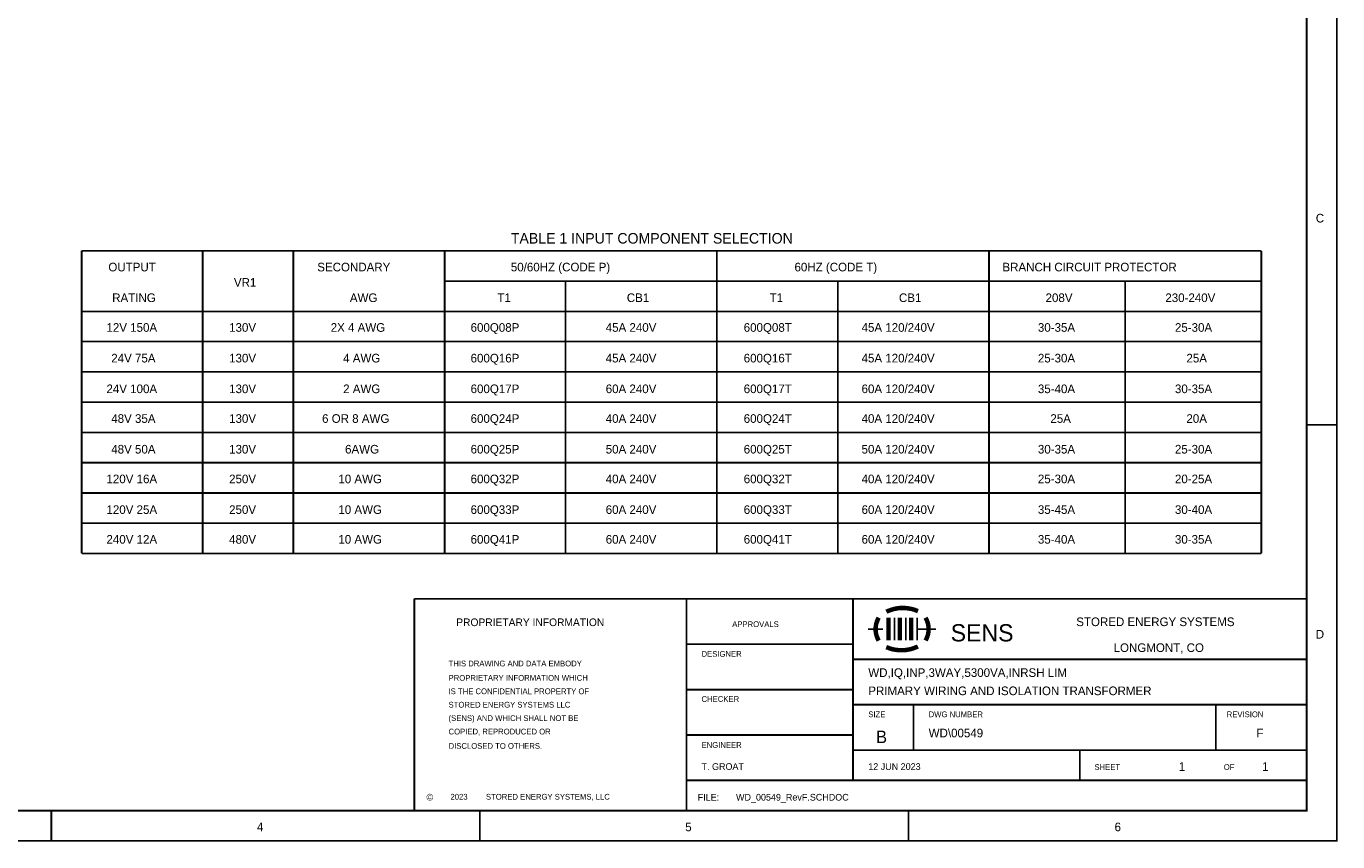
# Model space of a CAD drawing. Extents: x 0 to 17, y 0 to 11.
# Tile 48 of 49: x 8.3 to 17, y 0 to 5.4. Entities that reach past the tile are written whole.
import ezdxf

# ---------------------------------------------------------------- set-up
doc = ezdxf.new("R2010")
doc.units = 0
doc.layers.add('SHEET', color=255, linetype='CONTINUOUS')

msp = doc.modelspace()

# ---------------------------------------------------------------- linework, layer by layer
at = {"layer": 'SHEET'}
for points, const_width in [([(0.0008, 11), (17, 11), (17, 0), (0.0008, 0), (0.0008, 11)], 0.0118), ([(0.0008, 11), (0.0008, 0), (17, 0), (17, 11), (0.0008, 11), (0.0008, 11)], 0.0039), ([(0.2004, 10.7996), (16.8004, 10.7996), (16.8004, 0.1996), (0.2004, 0.1996), (0.2004, 10.7996)], 0.0118), ([(0.2004, 10.7996), (0.2004, 0.1996), (16.8004, 0.1996), (16.8004, 10.7996), (0.2004, 10.7996), (0.2004, 10.7996)], 0.0039)]:
    msp.add_lwpolyline(points, close=True, dxfattribs=dict(at, const_width=const_width))
for points, const_width in [([(8.7, 3.8997), (8.7, 1.8997)], 0.0118), ([(16.5002, 3.8993), (8.7004, 3.8993)], 0.0118), ([(9.5003, 3.8997), (9.5003, 1.8997)], 0.0118), ([(10.1003, 3.8997), (10.1003, 1.8997)], 0.0118), ([(11.1002, 3.8997), (11.1002, 1.8997)], 0.0118), ([(12.9001, 3.8997), (12.9001, 1.8997)], 0.0118), ([(14.7, 3.8993), (14.7, 1.8993)], 0.0118), ([(16.5002, 1.8993), (16.5002, 3.8993)], 0.0118), ([(11.1002, 3.6997), (16.5002, 3.6997)], 0.0118), ([(11.9002, 3.6997), (11.9002, 1.8997)], 0.0118), ([(13.7004, 3.6997), (13.7004, 1.8993)], 0.0118), ([(15.6005, 3.6997), (15.6005, 1.8993)], 0.0118), ([(8.7004, 3.4993), (16.5002, 3.4993)], 0.0118), ([(8.7004, 3.2997), (16.5002, 3.2997)], 0.0118), ([(8.7004, 3.0993), (16.5002, 3.0993)], 0.0118), ([(8.7004, 2.8997), (16.5002, 2.8997)], 0.0118), ([(8.7004, 2.6993), (16.5002, 2.6993)], 0.0118), ([(17, 2.75), (16.8004, 2.75)], 0.0118), ([(8.7004, 2.4997), (16.5002, 2.4997)], 0.0118), ([(8.7004, 2.2993), (16.5002, 2.2993)], 0.0118), ([(8.7004, 2.0997), (16.5002, 2.0997)], 0.0118), ([(8.7004, 1.8993), (16.5002, 1.8993)], 0.0118), ([(10.9002, 0.2), (10.9002, 1.5999)], 0.0118), ([(10.9006, 1.5999), (16.8004, 1.5999)], 0.0118), ([(12.7001, 0.2), (12.7001, 1.5999)], 0.0118), ([(13.8002, 0.4), (13.8002, 1.5999)], 0.0118), ([(13.9705, 1.4748), (13.9681, 1.47), (13.9658, 1.4661), (13.9634, 1.4613), (13.9618, 1.4566), (13.9602, 1.4518), (13.9578, 1.4479), (13.957, 1.4431), (13.9555, 1.4384), (13.9539, 1.4336), (13.9531, 1.4281), (13.9523, 1.4233), (13.9515, 1.4186), (13.9507, 1.4138), (13.9507, 1.4091), (13.9507, 1.4043), (13.9507, 1.3988), (13.9507, 1.394), (13.9507, 1.3893), (13.9507, 1.3845), (13.9515, 1.3798), (13.9523, 1.375), (13.9531, 1.3702), (13.9539, 1.3647), (13.9555, 1.36), (13.957, 1.3552), (13.9578, 1.3504), (13.9602, 1.3465), (13.9618, 1.3417), (13.9634, 1.337), (13.9658, 1.3322), (13.9681, 1.3283), (13.9705, 1.3235)], 0.0295), ([(14.2303, 1.5184), (14.224, 1.5207), (14.2176, 1.5231), (14.2113, 1.5255), (14.2049, 1.5279), (14.1978, 1.5294), (14.1915, 1.5318), (14.1851, 1.5334), (14.1788, 1.5342), (14.1717, 1.5358), (14.1653, 1.5366), (14.1582, 1.5374), (14.1519, 1.5382), (14.1455, 1.539), (14.1384, 1.539), (14.1321, 1.539), (14.125, 1.539), (14.1186, 1.539), (14.1115, 1.539), (14.1052, 1.5382), (14.0988, 1.5374), (14.0917, 1.5366), (14.0854, 1.535), (14.079, 1.5342), (14.0719, 1.5326), (14.0656, 1.531), (14.0592, 1.5287), (14.0529, 1.5271), (14.0465, 1.5247), (14.0402, 1.5223), (14.0339, 1.5199), (14.0275, 1.5176), (14.0212, 1.5144)], 0.0295), ([(14.0355, 1.4748), (14.0355, 1.3243)], 0.0295), ([(14.0751, 1.4748), (14.0751, 1.3243)], 0.0118), ([(14.1099, 1.4748), (14.1099, 1.3243)], 0.0295), ([(14.1503, 1.4748), (14.1503, 1.3243)], 0.0118), ([(14.1851, 1.4748), (14.1851, 1.3243)], 0.0295), ([(14.2255, 1.4748), (14.2255, 1.3243)], 0.0118), ([(14.2802, 1.3243), (14.2826, 1.3291), (14.2849, 1.333), (14.2873, 1.3378), (14.2889, 1.3425), (14.2905, 1.3473), (14.2929, 1.3512), (14.2937, 1.356), (14.2952, 1.3607), (14.2968, 1.3655), (14.2976, 1.3702), (14.2984, 1.375), (14.2992, 1.3798), (14.3, 1.3853), (14.3, 1.39), (14.3, 1.3948), (14.3008, 1.3996), (14.3, 1.4043), (14.3, 1.4091), (14.3, 1.4138), (14.2992, 1.4194), (14.2984, 1.4241), (14.2976, 1.4289), (14.2968, 1.4336), (14.2952, 1.4384), (14.2937, 1.4431), (14.2929, 1.4479), (14.2905, 1.4518), (14.2889, 1.4566), (14.2873, 1.4613), (14.2849, 1.4661), (14.2826, 1.47), (14.2802, 1.4748)], 0.0295), ([(13.9998, 1.3996), (13.9, 1.3996)], 0.0118), ([(14.2255, 1.3996), (14.3499, 1.3996)], 0.0118), ([(13.8002, 1.2998), (12.7001, 1.2998)], 0.0118), ([(14.0204, 1.2807), (14.0267, 1.2784), (14.0331, 1.276), (14.0394, 1.2736), (14.0458, 1.2712), (14.0521, 1.2697), (14.0584, 1.2673), (14.0656, 1.2657), (14.0719, 1.2649), (14.0782, 1.2633), (14.0854, 1.2625), (14.0917, 1.2617), (14.0988, 1.2609), (14.1052, 1.2602), (14.1115, 1.2602), (14.1186, 1.2602), (14.125, 1.2602), (14.1321, 1.2602), (14.1384, 1.2602), (14.1455, 1.2609), (14.1519, 1.2617), (14.159, 1.2625), (14.1653, 1.2641), (14.1717, 1.2649), (14.1788, 1.2665), (14.1851, 1.2681), (14.1915, 1.2704), (14.1978, 1.272), (14.2042, 1.2744), (14.2105, 1.2768), (14.2168, 1.2792), (14.2232, 1.2815), (14.2295, 1.2847)], 0.0295), ([(13.8002, 1.2), (16.8004, 1.2)], 0.0118), ([(13.8002, 0.9996), (12.7001, 0.9996)], 0.0118), ([(13.8002, 0.8998), (16.8004, 0.8998)], 0.0118), ([(14.2002, 0.8998), (14.2002, 0.5996)], 0.0118), ([(16.2001, 0.8998), (16.2001, 0.5996)], 0.0118), ([(13.8002, 0.6994), (12.7001, 0.6994)], 0.0118), ([(13.8002, 0.5996), (16.8004, 0.5996)], 0.0118), ([(15.3003, 0.4), (15.3003, 0.5996)], 0.0118), ([(12.7001, 0.4), (16.8004, 0.4)], 0.0118), ([(8.5, 0), (8.5, 0.2)], 0.0118), ([(11.3335, 0), (11.3335, 0.2)], 0.0118), ([(14.1669, 0), (14.1669, 0.1996)], 0.0118), ([(17, 0), (17, 0.1996)], 0.0118)]:
    msp.add_lwpolyline(points, dxfattribs=dict(at, const_width=const_width))

# ---------------------------------------------------------------- texts
for s, height, p in [('C', 0.057, (16.8606, 4.087)), ('TABLE 1 INPUT COMPONENT SELECTION', 0.0697, (11.5382, 3.9476)), ('OUTPUT', 0.05703, (8.877, 3.7638)), ('SECONDARY', 0.05703, (10.2583, 3.7638)), ('50/60HZ (CODE P)', 0.057028, (11.5382, 3.7638)), ('60HZ (CODE T)', 0.057028, (13.4137, 3.7638)), ('BRANCH CIRCUIT PROTECTOR', 0.057028, (14.7887, 3.7638)), ('VR1', 0.05703, (9.707, 3.6624)), ('RATING', 0.05703, (8.9023, 3.5611)), ('AWG', 0.05703, (10.4737, 3.5611)), ('T1', 0.05703, (11.4495, 3.5611)), ('CB1', 0.05703, (12.3049, 3.5611)), ('T1', 0.05703, (13.249, 3.5611)), ('CB1', 0.05703, (14.1044, 3.5611)), ('208V', 0.05703, (15.0738, 3.5611)), ('230-240V', 0.05703, (15.8658, 3.5611)), ('12V 150A', 0.05703, (8.8643, 3.3646)), ('130V', 0.05703, (9.6754, 3.3646)), ('2X 4 AWG', 0.05703, (10.347, 3.3646)), ('600Q08P', 0.05703, (11.2721, 3.3646)), ('45A 240V', 0.05703, (12.1655, 3.3646)), ('600Q08T', 0.05703, (13.0779, 3.3646)), ('45A 120/240V', 0.057028, (13.8572, 3.3646)), ('30-35A', 0.05703, (15.0231, 3.3646)), ('25-30A', 0.05703, (15.9292, 3.3646)), ('24V 75A', 0.05703, (8.896, 3.1619)), ('130V', 0.05703, (9.6754, 3.1619)), ('4 AWG', 0.05703, (10.4294, 3.1619)), ('600Q16P', 0.05703, (11.2721, 3.1619)), ('45A 240V', 0.05703, (12.1655, 3.1619)), ('600Q16T', 0.05703, (13.0779, 3.1619)), ('45A 120/240V', 0.057028, (13.8572, 3.1619)), ('25-30A', 0.05703, (15.0231, 3.1619)), ('25A', 0.05703, (16.0052, 3.1619)), ('24V 100A', 0.05703, (8.8643, 2.9591)), ('130V', 0.05703, (9.6754, 2.9591)), ('2 AWG', 0.05703, (10.4294, 2.9591)), ('600Q17P', 0.05703, (11.2721, 2.9591)), ('60A 240V', 0.05703, (12.1655, 2.9591)), ('600Q17T', 0.05703, (13.0779, 2.9591)), ('60A 120/240V', 0.057028, (13.8572, 2.9591)), ('35-40A', 0.05703, (15.0231, 2.9591)), ('30-35A', 0.05703, (15.9292, 2.9591)), ('48V 35A', 0.05703, (8.896, 2.7627)), ('130V', 0.05703, (9.6754, 2.7627)), ('6 OR 8 AWG', 0.05703, (10.29, 2.7627)), ('600Q24P', 0.05703, (11.2721, 2.7627)), ('40A 240V', 0.05703, (12.1655, 2.7627)), ('600Q24T', 0.05703, (13.0779, 2.7627)), ('40A 120/240V', 0.057028, (13.8572, 2.7627)), ('25A', 0.05703, (15.1055, 2.7627)), ('20A', 0.05703, (16.0052, 2.7627)), ('48V 50A', 0.05703, (8.896, 2.5599)), ('130V', 0.05703, (9.6754, 2.5599)), ('6AWG', 0.05703, (10.442, 2.5599)), ('600Q25P', 0.05703, (11.2721, 2.5599)), ('50A 240V', 0.05703, (12.1655, 2.5599)), ('600Q25T', 0.05703, (13.0779, 2.5599)), ('50A 120/240V', 0.057028, (13.8572, 2.5599)), ('30-35A', 0.05703, (15.0231, 2.5599)), ('25-30A', 0.05703, (15.9292, 2.5599)), ('120V 16A', 0.05703, (8.8643, 2.3635)), ('250V', 0.05703, (9.6754, 2.3635)), ('10 AWG', 0.05703, (10.3977, 2.3635)), ('600Q32P', 0.05703, (11.2721, 2.3635)), ('40A 240V', 0.05703, (12.1655, 2.3635)), ('600Q32T', 0.05703, (13.0779, 2.3635)), ('40A 120/240V', 0.057028, (13.8572, 2.3635)), ('25-30A', 0.05703, (15.0231, 2.3635)), ('20-25A', 0.05703, (15.9292, 2.3635)), ('120V 25A', 0.05703, (8.8643, 2.1607)), ('250V', 0.05703, (9.6754, 2.1607)), ('10 AWG', 0.05703, (10.3977, 2.1607)), ('600Q33P', 0.05703, (11.2721, 2.1607)), ('60A 240V', 0.05703, (12.1655, 2.1607)), ('600Q33T', 0.05703, (13.0779, 2.1607)), ('60A 120/240V', 0.057028, (13.8572, 2.1607)), ('35-45A', 0.05703, (15.0231, 2.1607)), ('30-40A', 0.05703, (15.9292, 2.1607)), ('240V 12A', 0.05703, (8.8643, 1.9643)), ('480V', 0.05703, (9.6754, 1.9643)), ('10 AWG', 0.05703, (10.3977, 1.9643)), ('600Q41P', 0.05703, (11.2721, 1.9643)), ('60A 240V', 0.05703, (12.1655, 1.9643)), ('600Q41T', 0.05703, (13.0779, 1.9643)), ('60A 120/240V', 0.057028, (13.8572, 1.9643)), ('35-40A', 0.05703, (15.0231, 1.9643)), ('30-35A', 0.05703, (15.9292, 1.9643)), ('STORED ENERGY SYSTEMS', 0.057028, (15.2766, 1.4194)), ('PROPRIETARY INFORMATION', 0.050691, (11.177, 1.4194)), ('APPROVALS', 0.03802, (13.0019, 1.413)), ('SENS', 0.11406, (14.4465, 1.318)), ('D', 0.057, (16.8606, 1.337)), ('LONGMONT, CO', 0.057028, (15.5237, 1.2483)), ('DESIGNER', 0.03802, (12.7991, 1.2166)), ('THIS DRAWING AND DATA EMBODY ', 0.038018, (11.1264, 1.1532)), ('WD,IQ,INP,3WAY,5300VA,INRSH LIM', 0.057028, (13.9016, 1.0835)), ('PROPRIETARY INFORMATION WHICH ', 0.038018, (11.1264, 1.0582)), ('IS THE CONFIDENTIAL PROPERTY OF ', 0.038018, (11.1264, 0.9695)), ('CHECKER', 0.03802, (12.7991, 0.9188)), ('PRIMARY WIRING AND ISOLATION TRANSFORMER', 0.057028, (13.9016, 0.9631)), ('STORED ENERGY SYSTEMS LLC ', 0.038018, (11.1264, 0.8808)), ('(SENS) AND WHICH SHALL NOT BE ', 0.038018, (11.1264, 0.7921)), ('SIZE', 0.03802, (13.9016, 0.8174)), ('DWG NUMBER', 0.03802, (14.3008, 0.8174)), ('REVISION', 0.03802, (16.2713, 0.8174)), ('COPIED, REPRODUCED OR ', 0.038018, (11.1264, 0.7033)), ('B', 0.0824, (13.9523, 0.6463)), ('WD\\00549', 0.05703, (14.3008, 0.6843)), ('F', 0.057, (16.4678, 0.6843)), ('DISCLOSED TO OTHERS.', 0.038018, (11.1264, 0.6083)), ('ENGINEER', 0.03802, (12.7991, 0.6146)), ('T. GROAT', 0.04435, (12.7991, 0.4689)), ('12 JUN 2023', 0.044355, (13.9016, 0.4689)), ('SHEET', 0.03802, (15.3969, 0.4689)), ('1', 0.057, (15.9545, 0.4626)), ('OF', 0.03802, (16.2523, 0.4689)), ('1', 0.057, (16.5058, 0.4626)), ('©', 0.0444, (10.9806, 0.2661)), ('2023', 0.03802, (11.139, 0.2725)), ('STORED ENERGY SYSTEMS, LLC', 0.038018, (11.3735, 0.2725)), ('FILE:', 0.04435, (12.7738, 0.2661)), ('WD_00549_RevF.SCHDOC', 0.044355, (13.0272, 0.2661)), ('4', 0.057, (9.8591, 0.0634)), ('5', 0.057, (12.6914, 0.0634)), ('6', 0.057, (15.53, 0.0634))]:
    msp.add_text(s, height=height, dxfattribs=at).set_placement(p)

doc.saveas('drawing.dxf')
